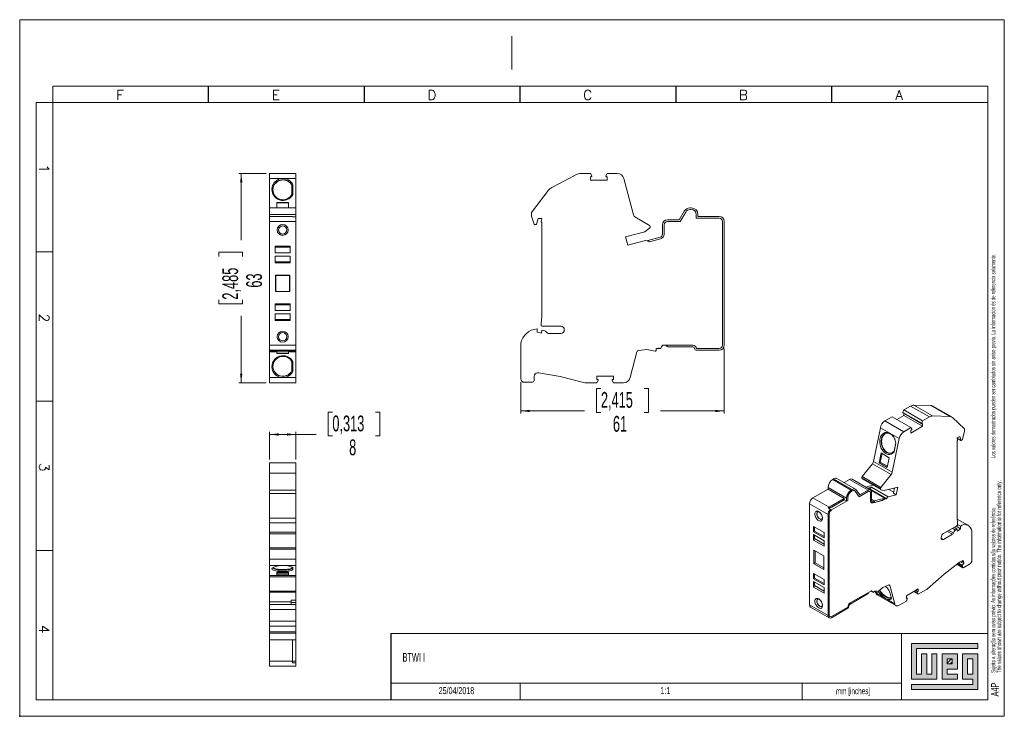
# Model space of a CAD drawing. Header units: millimetres. Extents: x 0 to 297, y 0 to 210.
import ezdxf

# ---------------------------------------------------------------- set-up
doc = ezdxf.new("R2010")
doc.units = ezdxf.units.MM
doc.header["$PDSIZE"] = -1
doc.layers.add('FORMATO', color=7, linetype='Continuous')
doc.layers.add('LEGENDA', color=7, linetype='Continuous')
doc.styles.add('SLDTEXTSTYLE0', font='ROMANS')
doc.styles.add('SLDTEXTSTYLE1', font='TXT', dxfattribs={"width": 0.605})
doc.styles.add('SLDTEXTSTYLE2', font='TXT', dxfattribs={"width": 0.574617})
doc.dimstyles.new('SLDDIMSTYLE0', dxfattribs={"dimtxt": 4.622974, "dimasz": 2.7, "dimexe": 0, "dimexo": 0.0625, "dimgap": 1.155743, "dimtad": 0, "dimdec": 0, "dimrnd": 1e-09, "dimzin": 12, "dimdsep": 46, "dimtxsty": 'SLDTEXTSTYLE1', "dimsah": 1, "dimcen": 0.09, "dimadec": 0, "dimazin": 3, "dimtfac": 1, "dimtdec": 3, "dimtofl": 0, "dimtmove": 0, "dimatfit": 3, "dimfxl": 0, "dimfrac": 2, "dimtolj": 1, "dimtzin": 12, "dimarcsym": 0})

# ---------------------------------------------------------------- blocks, each defined once
blk = doc.blocks.new('SW_NOTE_0')
at = {"color": 0, "linetype": 'Continuous', "lineweight": 0, "attachment_point": 1, "rotation": 90}
for s, insert, char_height, style in [('Sujeito a alteração sem aviso prévio. As informações contidas são valores de referência.                                          Los valores demostrados pueden ser cambiados sin aviso previo. La información és de referencia solamente.', (-1.71, 0), 1.32292, 'SLDTEXTSTYLE2'), ('The values shown are subject to change without prior notice. The information is for reference only.', (0.06, 0), 1.3229, 'SLDTEXTSTYLE1')]:
    blk.add_mtext(s, dxfattribs=dict(at, insert=insert, char_height=char_height, style=style))
blk = doc.blocks.new('_D')
at = {"color": 7, "linetype": 'Continuous', "lineweight": 0}
for p, q in [((74.32, 163.66), (66.07, 163.66)), ((66.82, 163.66), (66.82, 143.54)), ((60.05, 138.62), (60.05, 139.92)), ((60.05, 139.92), (67.24, 139.92)), ((67.24, 139.92), (67.24, 138.62)), ((60.05, 125.6), (60.05, 124.3)), ((67.24, 124.3), (67.24, 125.6)), ((60.05, 124.3), (67.24, 124.3)), ((66.82, 100.55), (66.82, 120.68)), ((74.32, 100.55), (66.07, 100.55))]:
    blk.add_line(p, q, dxfattribs=at)
for points in [[(66.82, 163.66), (66.47, 160.96), (67.17, 160.96)], [(66.82, 100.55), (67.17, 103.25), (66.47, 103.25)]]:
    blk.add_solid(points, dxfattribs=at)
at = {"color": 7, "linetype": 'Continuous', "lineweight": 0, "char_height": 4.762, "attachment_point": 1, "rotation": 90, "style": 'SLDTEXTSTYLE1'}
for s, insert in [('2,485', (61.11, 125.6)), ('63', (68.32, 129.22))]:
    blk.add_mtext(s, dxfattribs=dict(at, insert=insert))
blk = doc.blocks.new('_D_1')
at = {"color": 7, "linetype": 'Continuous', "lineweight": 0}
for p, q in [((94.31, 91.73), (93.01, 91.73)), ((93.01, 91.73), (93.01, 84.53)), ((107.33, 91.73), (108.63, 91.73)), ((108.63, 91.73), (108.63, 84.53)), ((75.37, 77.44), (75.37, 85.71)), ((75.37, 84.96), (83.32, 84.96)), ((83.32, 77.46), (83.32, 85.71)), ((83.32, 84.96), (89.39, 84.96)), ((93.01, 84.53), (94.31, 84.53)), ((108.63, 84.53), (107.33, 84.53))]:
    blk.add_line(p, q, dxfattribs=at)
for points in [[(75.37, 84.96), (78.07, 84.61), (78.07, 85.31)], [(83.32, 84.96), (80.62, 85.31), (80.62, 84.61)]]:
    blk.add_solid(points, dxfattribs=at)
at = {"color": 7, "linetype": 'Continuous', "lineweight": 0, "attachment_point": 1, "style": 'SLDTEXTSTYLE1'}
for s, insert, char_height in [('0,313', (94.31, 90.67), 4.762), ('8', (99.38, 83.46), 4.76)]:
    blk.add_mtext(s, dxfattribs=dict(at, insert=insert, char_height=char_height))
blk = doc.blocks.new('_D_2')
at = {"color": 7, "linetype": 'Continuous', "lineweight": 0}
for p, q in [((212.49, 110.87), (212.49, 91.3)), ((151.17, 100.7), (151.17, 91.3)), ((175.32, 98.83), (174.02, 98.83)), ((174.02, 98.83), (174.02, 91.63)), ((188.34, 98.83), (189.64, 98.83)), ((189.64, 98.83), (189.64, 91.63)), ((151.17, 92.05), (170.4, 92.05)), ((174.02, 91.63), (175.32, 91.63)), ((189.64, 91.63), (188.34, 91.63)), ((212.49, 92.05), (193.26, 92.05))]:
    blk.add_line(p, q, dxfattribs=at)
for points in [[(151.17, 92.05), (153.87, 91.7), (153.87, 92.4)], [(212.49, 92.05), (209.79, 92.4), (209.79, 91.7)]]:
    blk.add_solid(points, dxfattribs=at)
at = {"color": 7, "linetype": 'Continuous', "lineweight": 0, "char_height": 4.762, "attachment_point": 1, "style": 'SLDTEXTSTYLE1'}
for s, insert in [('2,415', (175.32, 97.77)), ('61', (178.94, 90.55))]:
    blk.add_mtext(s, dxfattribs=dict(at, insert=insert))

msp = doc.modelspace()

# ---------------------------------------------------------------- hatches: boundary and pattern name
at = {"linetype": 'Continuous'}
msp.add_hatch(color=7, dxfattribs=at).paths.add_polyline_path([(268.99, 21.93), (268.99, 11.15), (276.69, 11.15), (276.69, 18.85), (275.15, 18.85), (275.15, 12.69), (273.61, 12.69), (273.61, 18.85), (272.07, 18.85), (272.07, 12.69), (270.53, 12.69), (270.53, 20.39), (289.01, 20.39), (289.01, 21.93)], flags=0)
h = msp.add_hatch(color=7, dxfattribs=at)
h.paths.add_polyline_path([(268.99, 8.07), (289.01, 8.07), (289.01, 18.85), (284.39, 18.85), (284.39, 11.15), (287.47, 11.15), (287.47, 9.61), (268.99, 9.61)], flags=0)
h.paths.add_polyline_path([(285.93, 17.31), (287.47, 17.31), (287.47, 12.69), (285.93, 12.69)], flags=0)
h = msp.add_hatch(color=7, dxfattribs=at)
h.paths.add_polyline_path([(282.85, 12.69), (279.77, 12.69), (279.77, 14.23), (282.85, 14.23), (282.85, 18.85), (278.23, 18.85), (278.23, 11.15), (282.85, 11.15)], flags=0)
h.paths.add_polyline_path([(281.31, 15.77), (279.77, 15.77), (279.77, 17.31), (281.31, 17.31)], flags=0)
h = msp.add_hatch(dxfattribs=at)
h.set_pattern_fill('ANSI31', color=8, scale=0.25, style=0)
h.paths.add_polyline_path([(281.31, 15.77), (279.77, 15.77), (279.77, 17.31), (281.31, 17.31)], flags=0)

# ---------------------------------------------------------------- linework, layer by layer
at = {"color": 7, "linetype": 'Continuous', "lineweight": 0}
for p, q in [((10, 5), (10, 190)), ((5, 185), (5, 5)), ((292, 185), (292, 5)), ((5, 140), (10, 140)), ((5, 95), (10, 95)), ((5, 50), (10, 50)), ((289.01, 21.93), (268.99, 21.93)), ((268.99, 21.93), (268.99, 11.15)), ((289.01, 20.39), (289.01, 21.93)), ((270.53, 20.39), (289.01, 20.39)), ((270.53, 12.69), (270.53, 20.39)), ((273.61, 18.85), (272.07, 18.85)), ((272.07, 18.85), (272.07, 12.69)), ((273.61, 12.69), (273.61, 18.85)), ((276.69, 18.85), (275.15, 18.85)), ((275.15, 18.85), (275.15, 12.69)), ((276.69, 11.15), (276.69, 18.85)), ((282.85, 18.85), (278.23, 18.85)), ((278.23, 18.85), (278.23, 11.15)), ((282.85, 14.23), (282.85, 18.85)), ((289.01, 18.85), (284.39, 18.85)), ((284.39, 18.85), (284.39, 11.15)), ((289.01, 8.07), (289.01, 18.85)), ((279.77, 17.31), (281.31, 17.31)), ((279.77, 15.77), (279.77, 17.31)), ((281.31, 15.77), (279.77, 15.77)), ((281.31, 17.31), (281.31, 15.77)), ((285.93, 12.69), (285.93, 17.31)), ((285.93, 17.31), (287.47, 17.31)), ((287.47, 17.31), (287.47, 12.69)), ((272.07, 12.69), (270.53, 12.69)), ((275.15, 12.69), (273.61, 12.69)), ((279.77, 14.23), (282.85, 14.23)), ((279.77, 12.69), (279.77, 14.23)), ((282.85, 12.69), (279.77, 12.69)), ((282.85, 11.15), (282.85, 12.69)), ((287.47, 12.69), (285.93, 12.69)), ((151, 10), (151, 5)), ((236, 10), (236, 5)), ((268.99, 11.15), (276.69, 11.15)), ((268.99, 9.61), (268.99, 8.07)), ((287.47, 9.61), (268.99, 9.61)), ((278.23, 11.15), (282.85, 11.15)), ((284.39, 11.15), (287.47, 11.15)), ((287.47, 11.15), (287.47, 9.61)), ((268.99, 8.07), (289.01, 8.07)), ((5, 5), (10, 5))]:
    msp.add_line(p, q, dxfattribs=at)
at = {"color": 7, "linetype": 'Continuous', "lineweight": 15}
for p, q in [((83.32, 163.66), (75.32, 163.66)), ((75.32, 163.66), (75.32, 162.1)), ((83.32, 162.1), (83.32, 163.66)), ((169.3, 163.66), (172.17, 163.66)), ((172.57, 162.96), (172.17, 163.66)), ((177.22, 163.66), (176.82, 162.98)), ((177.22, 163.66), (180.26, 163.66)), ((75.32, 162.1), (83.32, 162.1)), ((75.32, 162.1), (75.32, 152.77)), ((83.32, 162.1), (83.32, 152.77)), ((160.48, 159.43), (167.91, 163.32)), ((172.19, 162.67), (172.41, 162.68)), ((172.19, 161.66), (172.19, 162.67)), ((172.19, 161.66), (177.19, 161.66)), ((176.98, 162.68), (177.19, 162.67)), ((177.19, 162.67), (177.19, 161.66)), ((182.21, 162.1), (185.14, 151.14)), ((76.43, 159.34), (76.43, 159.28)), ((82.12, 160.08), (82.12, 157.34)), ((82.42, 157.35), (82.42, 160.22)), ((154.37, 151.85), (159.49, 158.59)), ((77.57, 154.89), (77.57, 153.27)), ((81.07, 154.89), (77.57, 154.89)), ((81.07, 154.76), (77.57, 154.76)), ((81.07, 153.27), (81.07, 154.89)), ((75.37, 152.77), (75.32, 152.77)), ((75.32, 152.77), (75.32, 151.27)), ((83.27, 153.27), (75.37, 153.27)), ((75.37, 151.27), (75.37, 153.27)), ((83.27, 151.27), (83.27, 153.27)), ((83.32, 152.77), (83.27, 152.77)), ((83.32, 152.77), (83.32, 151.27)), ((154.37, 151.85), (154.37, 150.91)), ((200.47, 152.27), (198.96, 149.67)), ((199.25, 149.17), (200.9, 152.02)), ((202.2, 153.27), (202.59, 153.27)), ((202.2, 152.77), (202.59, 152.77)), ((75.37, 151.27), (75.32, 151.27)), ((75.32, 151.27), (75.32, 150.17)), ((75.37, 150.17), (75.32, 150.17)), ((75.32, 150.17), (75.32, 149.17)), ((75.37, 149.17), (75.32, 149.17)), ((75.32, 149.17), (75.32, 111.87)), ((75.37, 151.27), (83.27, 151.27)), ((75.37, 150.67), (75.37, 151.27)), ((82.32, 150.67), (75.37, 150.67)), ((75.37, 149.17), (75.37, 150.67)), ((75.37, 111.87), (75.37, 149.17)), ((75.37, 149.17), (83.27, 149.17)), ((82.32, 150.58), (82.32, 150.67)), ((83.27, 150.58), (82.32, 150.58)), ((83.27, 151.27), (83.27, 150.58)), ((83.32, 151.27), (83.27, 151.27)), ((83.27, 150.58), (83.27, 149.17)), ((83.32, 150.17), (83.27, 150.17)), ((83.27, 149.17), (83.27, 111.87)), ((83.32, 149.17), (83.27, 149.17)), ((83.32, 151.27), (83.32, 150.17)), ((83.32, 150.17), (83.32, 149.17)), ((83.32, 149.17), (83.32, 111.87)), ((155.14, 148.36), (154.38, 150.82)), ((155.92, 148.37), (156.37, 150.02)), ((156.37, 150.02), (157.47, 150.02)), ((157.47, 149.92), (157.26, 149.17)), ((157.47, 150.02), (157.47, 149.92)), ((157.47, 120.66), (157.47, 148.92)), ((185.6, 150.54), (189.94, 147.96)), ((198.96, 149.67), (195.39, 149.67)), ((195.39, 149.17), (199.25, 149.17)), ((204.09, 151.27), (204.09, 150.17)), ((204.09, 150.17), (210.99, 150.17)), ((204.59, 150.67), (204.59, 151.27)), ((210.99, 150.67), (204.59, 150.67)), ((211.99, 149.17), (211.99, 111.87)), ((212.49, 111.87), (212.49, 149.17)), ((155.33, 148.22), (155.73, 148.22)), ((188.53, 146.05), (182.73, 144.5)), ((189.98, 147.14), (188.53, 146.05)), ((193.89, 148.17), (193.89, 145.37)), ((194.39, 145.37), (194.39, 148.17)), ((182.73, 144.5), (183.4, 141.99)), ((183.4, 141.99), (188.38, 143.32)), ((189.46, 143.41), (189.26, 143.36)), ((193.15, 144.4), (189.46, 143.41)), ((190.02, 143.04), (193.28, 143.92)), ((77.07, 139.69), (77.07, 141.72)), ((77.07, 141.72), (81.57, 141.72)), ((81.57, 141.43), (77.07, 141.43)), ((81.57, 139.69), (77.07, 139.69)), ((81.57, 141.72), (81.57, 139.69)), ((77.07, 138.69), (81.57, 138.69)), ((77.07, 136.67), (77.07, 138.69)), ((77.07, 136.96), (81.57, 136.96)), ((81.57, 136.67), (77.07, 136.67)), ((81.57, 138.69), (81.57, 136.67)), ((77.21, 128.02), (77.21, 133.02)), ((77.21, 133.02), (81.46, 133.02)), ((77.29, 132.93), (77.21, 133.02)), ((77.29, 132.93), (77.29, 128.1)), ((81.37, 132.93), (77.29, 132.93)), ((81.37, 132.93), (81.46, 133.02)), ((81.37, 128.1), (81.37, 132.93)), ((81.46, 133.02), (81.46, 128.02)), ((77.29, 128.1), (77.21, 128.02)), ((81.46, 128.02), (77.21, 128.02)), ((77.29, 128.1), (81.37, 128.1)), ((81.46, 128.02), (81.37, 128.1)), ((77.07, 124.37), (81.57, 124.37)), ((77.07, 122.34), (77.07, 124.37)), ((81.57, 124.08), (77.07, 124.08)), ((81.57, 122.34), (77.07, 122.34)), ((81.57, 124.37), (81.57, 122.34)), ((77.07, 121.34), (81.57, 121.34)), ((77.07, 119.32), (77.07, 121.34)), ((77.07, 119.61), (81.57, 119.61)), ((81.57, 119.32), (77.07, 119.32)), ((81.57, 121.34), (81.57, 119.32)), ((157.26, 118.29), (157.47, 120.66)), ((156.07, 115.76), (156.07, 116.76)), ((157.26, 117.89), (157.26, 118.29)), ((157.36, 115.53), (157.51, 116.42)), ((158.1, 116.32), (157.51, 116.42)), ((163.27, 117.59), (157.56, 117.59)), ((164.27, 116.59), (164.27, 116.42)), ((157.36, 115.53), (156.07, 115.76)), ((159.46, 115.42), (163.27, 115.42)), ((75.37, 111.87), (75.32, 111.87)), ((75.32, 111.87), (75.32, 110.87)), ((75.37, 110.87), (75.32, 110.87)), ((75.32, 110.87), (75.32, 110.84)), ((75.32, 110.84), (75.37, 110.84)), ((75.37, 110.84), (75.32, 110.84)), ((75.32, 110.84), (75.32, 110.84)), ((75.32, 110.84), (75.32, 110.34)), ((76.72, 110.34), (75.32, 110.34)), ((75.32, 110.34), (75.32, 110.09)), ((75.32, 110.09), (76.72, 110.09)), ((75.32, 109.92), (75.32, 110.09)), ((77.22, 109.92), (75.32, 109.92)), ((75.32, 109.92), (75.32, 102.11)), ((75.37, 111.87), (83.27, 111.87)), ((75.37, 110.37), (75.37, 111.87)), ((75.37, 110.37), (83.27, 110.37)), ((76.72, 110.34), (76.72, 110.37)), ((76.72, 110.34), (76.72, 110.09)), ((77.57, 109.33), (77.57, 110.37)), ((81.07, 110.05), (77.57, 110.05)), ((81.07, 110.37), (81.07, 109.33)), ((83.32, 109.92), (81.42, 109.92)), ((81.92, 110.37), (81.92, 110.34)), ((83.32, 110.34), (81.92, 110.34)), ((81.92, 110.34), (81.92, 110.09)), ((81.92, 110.09), (83.32, 110.09)), ((83.27, 111.87), (83.27, 110.37)), ((83.32, 111.87), (83.27, 111.87)), ((83.32, 110.87), (83.27, 110.87)), ((83.27, 110.84), (83.32, 110.84)), ((83.32, 110.84), (83.27, 110.84)), ((83.32, 111.87), (83.32, 110.87)), ((83.32, 110.84), (83.32, 110.87)), ((83.32, 110.84), (83.32, 110.84)), ((83.32, 110.34), (83.32, 110.84)), ((83.32, 110.09), (83.32, 110.34)), ((83.32, 110.09), (83.32, 109.92)), ((83.32, 102.11), (83.32, 109.92)), ((151.17, 101.7), (151.17, 112.36)), ((186.2, 109.92), (184.11, 102.11)), ((189.15, 110.55), (186.63, 110.29)), ((191.72, 110.09), (189.15, 110.55)), ((192.37, 110.88), (192.02, 110.84)), ((192.02, 110.84), (192.02, 110.34)), ((193.63, 111.42), (193.38, 110.99)), ((203.09, 111.87), (194.02, 111.87)), ((195.73, 111.37), (203.09, 111.37)), ((210.99, 110.87), (204.09, 110.87)), ((204.09, 110.37), (210.99, 110.37)), ((77.57, 109.46), (81.07, 109.46)), ((81.07, 109.33), (77.57, 109.33)), ((76.43, 104.93), (76.43, 104.88)), ((82.12, 104.14), (82.12, 106.87)), ((82.42, 106.86), (82.42, 104)), ((83.32, 102.11), (75.32, 102.11)), ((75.32, 102.11), (75.32, 100.55)), ((83.32, 100.55), (83.32, 102.11)), ((155.17, 102.54), (155.17, 101.2)), ((156.57, 103.54), (156.17, 103.54)), ((163, 102.41), (156.57, 103.54)), ((170.11, 100.64), (163, 102.41)), ((174.48, 101.26), (174.07, 100.55)), ((179.09, 102.55), (174.09, 102.55)), ((174.09, 102.55), (174.09, 101.55)), ((174.09, 101.55), (174.31, 101.54)), ((179.12, 100.55), (178.72, 101.24)), ((178.88, 101.54), (179.09, 101.55)), ((179.09, 101.55), (179.09, 102.55)), ((75.32, 100.55), (83.32, 100.55)), ((75.32, 100.55), (83.32, 100.55)), ((83.32, 100.55), (75.32, 100.55)), ((83.32, 100.55), (83.32, 100.55)), ((154.67, 100.7), (152.17, 100.7)), ((174.07, 100.55), (170.83, 100.55)), ((182.16, 100.55), (179.12, 100.55)), ((266.43, 91.6), (266.72, 92.35)), ((268.74, 93.52), (266.72, 92.35)), ((266.72, 92.35), (272.37, 89.08)), ((274.4, 90.25), (268.74, 93.52)), ((269.72, 93.8), (275.38, 90.54)), ((274.97, 93.66), (269.72, 93.8)), ((280.63, 90.39), (274.97, 93.66)), ((281.15, 90.25), (275.49, 93.52)), ((263.14, 90.29), (260.99, 89.04)), ((268.8, 87.02), (263.14, 90.29)), ((266.7, 90.7), (264.56, 89.47)), ((272.08, 88.34), (266.43, 91.6)), ((266.46, 91.44), (272.11, 88.18)), ((266.7, 90.7), (266.7, 91.3)), ((266.7, 90.7), (272.35, 87.44)), ((272.37, 89.08), (274.4, 90.25)), ((275.38, 90.54), (280.63, 90.39)), ((284.96, 86.7), (281.34, 90.11)), ((259.61, 86.98), (257.54, 76.83)), ((259.61, 86.98), (265.27, 83.71)), ((266.65, 85.78), (260.99, 89.04)), ((266.65, 85.78), (268.8, 87.02)), ((269.08, 86.62), (268.8, 87.02)), ((272.35, 87.44), (268.82, 85.4)), ((268.82, 86.22), (268.97, 86.31)), ((268.82, 85.4), (268.82, 86.22)), ((272.37, 89.08), (272.08, 88.34)), ((272.2, 88.18), (272.35, 88.26)), ((272.35, 88.26), (272.35, 87.44)), ((284.96, 85.94), (284.96, 86.7)), ((260.1, 84.09), (260.23, 84.12)), ((265.27, 83.71), (263.19, 73.56)), ((282.77, 83.94), (283.54, 84.39)), ((282.77, 83.86), (282.77, 83.94)), ((282.91, 83.33), (282.77, 83.86)), ((282.78, 83.82), (283.89, 83.17)), ((283.54, 84.39), (283.86, 83.22)), ((283.99, 83.18), (284.27, 83.35)), ((284.41, 83.54), (284.95, 85.86)), ((263.73, 79.68), (264.28, 82.33)), ((264.26, 82.45), (263.74, 79.92)), ((282.77, 59.97), (282.77, 83.04)), ((259.84, 79.38), (259.24, 76.44)), ((259.6, 76.62), (260.13, 79.21)), ((262.31, 77.95), (259.84, 79.38)), ((261.71, 75.01), (262.31, 77.95)), ((83.32, 76.46), (75.32, 76.46)), ((75.32, 76.46), (75.32, 73.26)), ((83.32, 73.26), (83.32, 76.46)), ((257.22, 76.15), (254.15, 72.27)), ((262.87, 72.89), (257.22, 76.15)), ((263.19, 73.56), (257.54, 76.83)), ((259.24, 76.44), (259.6, 76.62)), ((259.24, 76.44), (261.71, 75.01)), ((259.6, 76.62), (261.78, 75.36)), ((75.32, 73.26), (83.32, 73.26)), ((75.32, 73.26), (75.32, 68.13)), ((83.32, 73.26), (83.32, 68.13)), ((245.51, 71.58), (245.24, 71.42)), ((250.82, 68.19), (245.24, 71.42)), ((245.51, 71.58), (251.1, 68.35)), ((252.1, 68.45), (246.51, 71.68)), ((248.65, 70.45), (250.33, 71.42)), ((250.33, 71.42), (255.91, 68.19)), ((256.66, 68.27), (251.08, 71.49)), ((259.64, 68.66), (253.99, 71.93)), ((254.08, 71.6), (259.74, 68.33)), ((254.15, 72.27), (259.8, 69)), ((259.8, 69), (262.87, 72.89)), ((239.29, 65.87), (243.82, 68.48)), ((243.82, 68.97), (249.41, 65.74)), ((243.82, 68.48), (243.82, 68.97)), ((243.82, 68.48), (248.74, 65.64)), ((251.1, 68.35), (250.82, 68.19)), ((255.25, 69.12), (255.21, 69.11)), ((257.39, 69.69), (255.25, 69.12)), ((255.89, 68.75), (255.25, 69.12)), ((255.84, 68.74), (255.89, 68.75)), ((255.89, 68.75), (256.96, 69.04)), ((261.22, 65.69), (256.31, 68.53)), ((256.52, 68.5), (256.41, 68.47)), ((256.52, 68.5), (261.54, 65.6)), ((256.96, 69.04), (261.98, 66.14)), ((259.77, 68.32), (260.8, 68.02)), ((260.8, 68.02), (264.9, 69.12)), ((263.63, 67.54), (262.17, 68.39)), ((263.9, 68.85), (263.58, 67.29)), ((264.9, 69.12), (264.42, 66.8)), ((83.32, 68.13), (75.32, 68.13)), ((75.32, 68.13), (75.32, 67.14)), ((83.32, 67.14), (75.32, 67.14)), ((75.32, 67.14), (75.32, 59.71)), ((83.32, 68.13), (83.32, 67.14)), ((83.32, 59.71), (83.32, 67.14)), ((244.21, 63.03), (239.29, 65.87)), ((248.74, 65.64), (244.21, 63.03)), ((248.74, 65.23), (248.74, 65.64)), ((249.41, 65.74), (249.41, 64.85)), ((249.76, 65.05), (249.76, 65.95)), ((249.8, 65.93), (249.76, 65.95)), ((249.8, 65.93), (249.8, 65.03)), ((251.1, 67.95), (250.82, 67.78)), ((250.86, 67.76), (250.82, 67.78)), ((251.14, 67.93), (250.86, 67.76)), ((251.14, 67.93), (251.1, 67.95)), ((251.89, 68), (251.85, 68.02)), ((253.22, 66.19), (252.05, 67.84)), ((252.33, 68.24), (253.39, 66.73)), ((255.91, 67.78), (253.2, 66.22)), ((255.95, 67.76), (253.22, 66.19)), ((255.91, 68.19), (253.39, 66.73)), ((255.95, 67.76), (255.91, 67.78)), ((256.45, 67.81), (256.41, 67.83)), ((256.66, 65.07), (256.66, 67.36)), ((256.66, 65.42), (256.97, 65.6)), ((256.94, 65.46), (256.66, 65.39)), ((256.94, 65.46), (256.94, 65.04)), ((257.89, 64.91), (256.94, 65.46)), ((256.97, 65.6), (256.97, 67.58)), ((260.9, 65.72), (257.89, 64.91)), ((260.78, 65.43), (261.34, 65.58)), ((260.78, 65.43), (260.82, 65.41)), ((260.82, 65.41), (261.54, 65.6)), ((261.98, 66.14), (264.42, 66.8)), ((263.58, 67.29), (264.42, 66.8)), ((238.23, 64.03), (243.82, 60.8)), ((238.23, 33.57), (238.23, 64.03)), ((244.53, 62.37), (243.86, 62.75)), ((244.52, 62.8), (244.21, 62.62)), ((244.92, 62.21), (244.21, 62.62)), ((249.8, 65.03), (244.92, 62.21)), ((248.74, 65.23), (244.95, 63.05)), ((249.41, 64.85), (248.74, 65.23)), ((249.41, 64.85), (249.76, 65.05)), ((249.8, 65.03), (249.76, 65.05)), ((256.94, 65.04), (256.66, 64.97)), ((257.89, 64.49), (256.94, 65.04)), ((260.28, 65.1), (257.44, 64.34)), ((260.24, 65.12), (257.89, 64.49)), ((257.89, 64.91), (257.89, 64.49)), ((260.28, 65.1), (260.24, 65.12)), ((75.32, 59.71), (83.32, 59.71)), ((75.32, 59.71), (75.32, 58.32)), ((83.32, 59.71), (83.32, 58.32)), ((243.82, 60.8), (243.82, 30.35)), ((244.17, 30.55), (244.17, 61.01)), ((244.21, 60.99), (244.17, 61.01)), ((244.21, 60.99), (244.21, 30.53)), ((244.53, 61.92), (244.53, 62.37)), ((282.77, 59.97), (282.91, 58.12)), ((286.19, 57.52), (282.81, 59.47)), ((83.32, 58.32), (75.32, 58.32)), ((75.32, 58.32), (75.32, 55.46)), ((83.32, 55.46), (83.32, 58.32)), ((239.44, 55.6), (239.44, 57.25)), ((239.44, 57.25), (242.62, 55.41)), ((239.79, 55.8), (239.79, 57.05)), ((278.67, 55.1), (282.7, 57.43)), ((281.91, 56.97), (282.73, 56.49)), ((282.73, 56.49), (282.32, 56.16)), ((283.76, 56.54), (282.46, 57.29)), ((282.73, 56.49), (282.84, 55.83)), ((283.76, 56.54), (282.84, 55.83)), ((282.91, 57.79), (282.91, 58.12)), ((282.91, 57.85), (283.76, 57.36)), ((283.76, 57.36), (283.76, 56.54)), ((75.32, 55.46), (83.32, 55.46)), ((75.32, 55.05), (75.32, 55.46)), ((83.32, 55.05), (75.32, 55.05)), ((75.32, 55.05), (75.32, 55.03)), ((75.32, 55.03), (83.32, 55.03)), ((75.32, 55.03), (75.32, 50.83)), ((83.32, 55.46), (83.32, 55.05)), ((83.32, 55.03), (83.32, 55.05)), ((83.32, 55.03), (83.32, 50.83)), ((239.44, 55.6), (239.79, 55.8)), ((242.62, 53.76), (239.44, 55.6)), ((239.44, 54.78), (242.62, 52.94)), ((239.44, 53.13), (239.44, 54.78)), ((239.44, 53.13), (239.79, 53.57)), ((239.79, 55.8), (242.62, 54.17)), ((239.79, 53.57), (239.79, 54.58)), ((239.79, 53.57), (242.62, 51.94)), ((242.62, 55.41), (242.62, 53.76)), ((277.96, 53.73), (277.96, 53.87)), ((281.36, 54.87), (278.67, 53.32)), ((287.22, 47.06), (287.22, 55.77)), ((83.32, 50.83), (75.32, 50.83)), ((75.32, 50.83), (75.32, 50.8)), ((75.32, 50.8), (83.32, 50.8)), ((75.32, 50.41), (75.32, 50.8)), ((83.32, 50.8), (83.32, 50.83)), ((83.32, 50.8), (83.32, 50.41)), ((242.62, 51.29), (239.44, 53.13)), ((242.62, 52.94), (242.62, 51.29)), ((83.32, 50.41), (75.32, 50.41)), ((75.32, 50.41), (75.32, 47.37)), ((83.32, 47.37), (83.32, 50.41)), ((239.53, 46.01), (239.53, 50.09)), ((239.53, 50.09), (242.54, 48.36)), ((239.95, 49.85), (239.95, 46.25)), ((242.54, 48.36), (242.54, 44.27)), ((83.32, 47.37), (75.32, 47.37)), ((75.32, 47.37), (75.32, 45.42)), ((75.32, 45.42), (83.32, 45.42)), ((75.32, 45.42), (75.32, 42.48)), ((82.12, 45.04), (82.12, 44.45)), ((82.42, 44.14), (82.42, 44.91)), ((83.32, 45.42), (83.32, 47.37)), ((83.32, 45.42), (83.32, 42.48)), ((239.95, 46.25), (239.53, 46.01)), ((242.54, 44.27), (239.53, 46.01)), ((239.95, 46.25), (242.54, 44.75)), ((278.85, 42.8), (283.4, 46.35)), ((282.71, 45.82), (284.5, 44.79)), ((283.4, 46.35), (283.69, 46.52)), ((283.69, 46.52), (284.48, 46.98)), ((284.75, 46.04), (283.8, 46.59)), ((284.39, 45.02), (284.39, 45.43)), ((284.75, 46.04), (284.75, 46.32)), ((284.75, 44.81), (286.51, 45.84)), ((83.32, 42.48), (75.32, 42.48)), ((75.32, 42.02), (75.32, 42.48)), ((83.32, 42.02), (75.32, 42.02)), ((75.32, 42.02), (75.32, 37.68)), ((77.57, 43.48), (77.57, 42.63)), ((81.07, 43.48), (77.57, 43.48)), ((77.57, 43.14), (81.07, 43.14)), ((77.57, 42.63), (81.07, 42.63)), ((81.07, 42.63), (81.07, 43.48)), ((83.32, 42.48), (83.32, 42.02)), ((83.32, 37.68), (83.32, 42.02)), ((239.44, 43.08), (242.62, 41.25)), ((239.44, 41.43), (239.44, 43.08)), ((239.44, 41.43), (239.79, 41.63)), ((239.79, 42.88), (239.79, 41.63)), ((239.79, 41.63), (242.62, 40)), ((273.83, 38.46), (278.85, 42.8)), ((242.62, 39.59), (239.44, 41.43)), ((239.44, 40.61), (242.62, 38.78)), ((239.44, 38.96), (239.44, 40.61)), ((239.44, 38.96), (239.79, 39.4)), ((242.62, 37.12), (239.44, 38.96)), ((239.79, 40.41), (239.79, 39.4)), ((239.79, 39.4), (242.62, 37.77)), ((242.62, 41.25), (242.62, 39.59)), ((242.62, 38.78), (242.62, 37.12)), ((258.54, 37.36), (260.36, 38.78)), ((260.36, 38.78), (262.14, 39.59)), ((263.93, 33.95), (262.45, 39.47)), ((75.32, 37.68), (83.32, 37.68)), ((75.32, 37.68), (75.32, 37.45)), ((83.32, 37.45), (75.32, 37.45)), ((75.32, 37.45), (75.32, 37.44)), ((75.32, 37.44), (83.32, 37.44)), ((75.32, 37.44), (75.32, 34.34)), ((75.37, 34.47), (75.37, 37.44)), ((83.27, 37.44), (83.27, 35.03)), ((83.32, 37.68), (83.32, 37.45)), ((83.32, 37.45), (83.32, 37.44)), ((83.32, 37.44), (83.32, 34.34)), ((250.47, 33.78), (255.67, 36.78)), ((256.92, 37.87), (250.5, 34.16)), ((256.75, 37.77), (257.41, 37.39)), ((256.88, 37.84), (257.12, 37.7)), ((257.37, 37.42), (257.2, 37.67)), ((257.84, 37.64), (258.39, 37.33)), ((258.34, 37.85), (258.08, 37.73)), ((258.21, 37.43), (258.27, 37.21)), ((263.93, 33.95), (258.27, 37.21)), ((258.34, 37.44), (258.34, 37.85)), ((258.65, 36.64), (264.3, 33.37)), ((262.39, 37.67), (262.93, 35.65)), ((271.01, 38.4), (267.47, 36.36)), ((267.47, 35.54), (267.47, 36.36)), ((267.71, 35.62), (267.47, 35.76)), ((269.61, 37.59), (271.03, 36.78)), ((270.74, 37.18), (269.82, 37.71)), ((270.85, 37.48), (270.14, 37.89)), ((270.3, 37.99), (271.01, 37.58)), ((270.74, 37.18), (271.03, 36.78)), ((270.85, 37.48), (271.01, 37.58)), ((271.01, 38.4), (271.01, 37.58)), ((271.03, 36.78), (273.32, 38.1)), ((75.32, 34.34), (75.37, 34.34)), ((75.32, 34.34), (75.32, 33.23)), ((75.37, 33.23), (75.32, 33.23)), ((75.32, 33.23), (75.32, 32.23)), ((81.92, 34.47), (75.37, 34.47)), ((75.37, 33.73), (75.37, 34.47)), ((83.27, 33.73), (75.37, 33.73)), ((75.37, 32.23), (75.37, 33.73)), ((83.27, 35.03), (81.92, 35.03)), ((81.92, 35.03), (81.92, 34.47)), ((81.92, 33.73), (81.92, 34.47)), ((81.92, 34.34), (83.32, 34.34)), ((83.27, 32.23), (83.27, 33.73)), ((83.32, 33.23), (83.27, 33.23)), ((83.32, 34.34), (83.32, 33.23)), ((83.32, 33.23), (83.32, 32.23)), ((238.23, 33.57), (243.82, 30.35)), ((238.54, 32.88), (244.13, 29.66)), ((244.92, 30.12), (249.8, 32.94)), ((265.3, 33.47), (267.46, 34.71)), ((267.46, 34.71), (267.74, 35.43)), ((267.47, 35.54), (267.62, 35.61)), ((75.37, 32.23), (75.32, 32.23)), ((75.32, 32.23), (75.32, 28.37)), ((75.37, 32.23), (83.27, 32.23)), ((75.37, 28.66), (75.37, 32.23)), ((83.27, 32.23), (83.27, 28.66)), ((83.32, 32.23), (83.27, 32.23)), ((83.32, 32.23), (83.32, 28.37)), ((244.21, 30.53), (244.17, 30.55)), ((244.38, 30.09), (244.42, 30.07)), ((244.88, 29.73), (249.76, 32.55)), ((75.37, 28.37), (75.32, 28.37)), ((75.32, 28.37), (75.32, 26.72)), ((83.27, 28.66), (75.37, 28.66)), ((75.37, 27.16), (75.37, 28.66)), ((75.37, 27.16), (83.27, 27.16)), ((75.37, 25.43), (75.37, 27.16)), ((83.27, 27.16), (83.27, 28.66)), ((83.32, 28.37), (83.27, 28.37)), ((83.27, 25.43), (83.27, 27.16)), ((83.32, 28.37), (83.32, 26.72)), ((75.37, 26.72), (75.32, 26.72)), ((75.32, 26.72), (75.32, 25.43)), ((75.37, 25.43), (75.32, 25.43)), ((75.32, 25.43), (75.32, 25.03)), ((75.37, 25.03), (75.32, 25.03)), ((75.32, 25.03), (75.32, 23.53)), ((75.37, 25.43), (83.27, 25.43)), ((75.37, 25.43), (75.37, 25.03)), ((83.27, 25.03), (75.37, 25.03)), ((75.37, 23.03), (75.37, 25.03)), ((83.32, 26.72), (83.27, 26.72)), ((83.27, 25.43), (83.27, 25.03)), ((83.32, 25.43), (83.27, 25.43)), ((83.27, 23.03), (83.27, 25.03)), ((83.32, 25.03), (83.27, 25.03)), ((83.32, 26.72), (83.32, 25.43)), ((83.32, 25.43), (83.32, 25.03)), ((83.32, 25.03), (83.32, 23.53)), ((75.37, 23.53), (75.32, 23.53)), ((75.32, 23.53), (75.32, 16.63)), ((75.37, 23.03), (83.27, 23.03)), ((75.37, 16.63), (75.37, 23.03)), ((82.32, 23.03), (82.32, 16.63)), ((83.32, 23.53), (83.27, 23.53)), ((83.32, 23.53), (83.32, 16.63)), ((75.37, 16.63), (75.32, 16.63)), ((75.32, 16.63), (75.32, 15.63)), ((75.37, 15.63), (75.32, 15.63)), ((82.32, 16.63), (75.37, 16.63)), ((75.37, 15.13), (75.37, 16.63)), ((75.37, 15.13), (83.27, 15.13)), ((82.32, 16.13), (82.32, 16.63)), ((83.32, 16.63), (82.32, 16.63)), ((83.27, 16.13), (82.32, 16.13)), ((83.27, 16.13), (83.27, 15.13)), ((83.32, 15.63), (83.27, 15.63)), ((83.32, 16.63), (83.32, 15.63))]:
    msp.add_line(p, q, dxfattribs=at)
at = {"color": 1, "linetype": 'Continuous', "lineweight": 15}
for p, q in [((76.72, 110.29), (76.75, 110.29)), ((77.22, 110.37), (77.22, 109.92)), ((81.42, 109.92), (81.42, 110.37)), ((81.89, 110.29), (81.92, 110.29)), ((283.86, 83.22), (282.77, 83.85)), ((256.87, 68.05), (260.9, 65.72)), ((256.69, 64.77), (257.44, 64.34)), ((282.32, 56.16), (281.41, 56.68)), ((278.67, 53.32), (277.96, 53.73)), ((279.82, 55.76), (281.36, 54.87)), ((280.3, 56.04), (281.66, 55.26)), ((284.39, 45.02), (282.84, 45.92)), ((284.39, 45.43), (283.14, 46.15)), ((284.75, 46.32), (284.04, 46.72)), ((262.45, 39.47), (262.2, 39.61)), ((256.76, 37.77), (257.37, 37.42)), ((258.34, 37.44), (257.93, 37.67)), ((267.62, 35.61), (267.47, 35.7))]:
    msp.add_line(p, q, dxfattribs=at)
at = {"color": 7, "linetype": 'Continuous', "lineweight": 15, "flags": 128}
for points in [[(76.43, 159.34), (76.29, 159.4), (76.14, 159.47)], [(82.42, 157.35), (82.27, 157.35), (82.12, 157.34)], [(76.14, 104.75), (76.29, 104.81), (76.43, 104.88)], [(266.43, 91.6), (266.42, 91.56), (266.42, 91.52), (266.42, 91.49), (266.44, 91.46), (266.46, 91.44), (266.46, 91.44)], [(272.2, 88.18), (272.17, 88.17), (272.14, 88.17), (272.11, 88.18), (272.09, 88.2), (272.08, 88.22), (272.07, 88.26), (272.07, 88.3), (272.08, 88.34)], [(259.69, 84.2), (259.48, 83.47), (259.43, 82.94), (259.45, 82.39), (259.53, 81.84), (259.68, 81.3), (259.9, 80.78), (260.16, 80.3), (260.48, 79.88), (260.84, 79.52), (261.23, 79.25), (261.63, 79.05), (262.04, 78.95), (262.45, 78.93), (262.84, 79.02), (263.21, 79.19), (263.49, 79.4), (263.73, 79.68)], [(264.28, 82.33), (264.09, 83.17), (263.89, 83.68), (263.64, 84.16), (263.33, 84.59), (262.98, 84.96), (262.6, 85.25), (262.2, 85.46), (261.8, 85.57), (261.39, 85.6), (261, 85.54), (260.64, 85.38), (260.31, 85.14), (260.02, 84.82), (259.69, 84.2)], [(260.1, 84.09), (259.9, 84.15), (259.69, 84.2)], [(263.74, 79.92), (263.51, 79.68), (263.26, 79.49), (262.98, 79.36), (262.68, 79.29), (262.31, 79.29), (261.93, 79.36), (261.52, 79.55), (261.22, 79.75), (260.94, 80), (260.68, 80.3), (260.45, 80.64), (260.22, 81.08), (260.04, 81.56), (259.92, 82.06), (259.86, 82.57), (259.86, 83.06), (259.93, 83.54), (260.1, 84.09)], [(260.1, 84.09), (260.25, 84.42), (260.44, 84.7), (260.66, 84.95), (260.91, 85.14), (261.24, 85.29), (261.59, 85.36), (261.96, 85.35), (262.33, 85.25), (262.69, 85.07), (263.04, 84.82), (263.36, 84.5), (263.64, 84.11), (263.89, 83.68), (264.03, 83.33)], [(283.99, 83.18), (283.97, 83.17), (283.95, 83.17), (283.93, 83.16), (283.91, 83.17), (283.89, 83.17), (283.88, 83.19), (283.86, 83.2), (283.86, 83.22)], [(263.73, 79.68), (263.74, 79.8), (263.74, 79.92)], [(259.64, 68.66), (259.63, 68.6), (259.63, 68.54), (259.64, 68.49), (259.65, 68.44), (259.67, 68.39), (259.7, 68.36), (259.74, 68.34), (259.77, 68.32)], [(244.15, 62.58), (244.16, 62.59), (244.21, 62.62)], [(244.95, 63.05), (244.7, 62.95), (244.7, 62.95)], [(257.44, 64.34), (257.28, 64.31), (257.13, 64.32), (256.99, 64.37), (256.87, 64.45), (256.78, 64.56), (256.71, 64.71), (256.67, 64.88), (256.66, 65.07)], [(242.19, 59.66), (242.17, 59.41), (242.1, 59.2), (242, 59.02), (241.85, 58.9), (241.68, 58.84), (241.47, 58.83), (241.25, 58.88), (241.03, 58.99), (240.8, 59.14), (240.58, 59.35), (240.38, 59.59), (240.2, 59.86), (240.06, 60.14), (239.95, 60.44), (239.88, 60.73), (239.86, 61.01), (239.88, 61.26), (239.95, 61.47), (240.06, 61.64), (240.2, 61.76), (240.38, 61.83), (240.58, 61.84), (240.8, 61.79), (241.03, 61.68), (241.25, 61.52), (241.47, 61.32), (241.68, 61.08), (241.85, 60.81), (242, 60.52), (242.1, 60.23), (242.17, 59.94), (242.19, 59.66)], [(241.18, 61.58), (241.11, 61.61), (240.93, 61.64), (240.76, 61.61), (240.62, 61.53), (240.51, 61.4), (240.45, 61.22), (240.43, 61.01), (240.45, 60.77), (240.51, 60.51), (240.62, 60.26), (240.76, 60.02), (240.93, 59.8), (241.11, 59.62), (241.31, 59.48), (241.51, 59.39), (241.69, 59.36), (241.86, 59.38), (242, 59.46), (242.11, 59.59), (242.17, 59.77), (242.18, 59.84)], [(240.72, 61.6), (240.69, 61.57), (240.58, 61.44), (240.52, 61.26), (240.5, 61.05), (240.52, 60.81), (240.58, 60.55), (240.69, 60.3), (240.83, 60.06), (241, 59.84), (241.18, 59.66), (241.38, 59.52), (241.58, 59.43), (241.76, 59.4), (241.93, 59.42), (241.97, 59.44)], [(76.14, 44.71), (76.06, 44.49), (76.13, 44.34), (76.29, 44.2), (76.55, 44.07), (76.88, 43.96), (77.28, 43.85), (77.74, 43.77), (78.26, 43.71), (78.8, 43.67), (79.36, 43.66), (79.93, 43.67), (80.47, 43.7), (80.99, 43.76), (81.46, 43.84), (81.88, 43.94), (82.18, 44.03), (82.42, 44.14)], [(82.12, 44.45), (81.9, 44.35), (81.62, 44.27), (81.3, 44.19), (80.94, 44.13), (80.47, 44.07), (79.98, 44.04), (79.41, 44.02), (78.98, 44.03), (78.56, 44.05), (78.16, 44.09), (77.78, 44.15), (77.37, 44.23), (77.02, 44.32), (76.73, 44.43), (76.53, 44.56), (76.4, 44.68), (76.36, 44.82), (76.38, 44.85)], [(82.42, 44.14), (82.27, 44.3), (82.12, 44.45)], [(257.68, 37.52), (257.64, 37.47), (257.6, 37.43), (257.56, 37.4), (257.51, 37.38), (257.47, 37.37), (257.43, 37.37), (257.4, 37.39), (257.37, 37.42)], [(258.54, 37.36), (258.5, 37.33), (258.47, 37.32), (258.43, 37.31), (258.4, 37.32), (258.37, 37.34), (258.35, 37.36), (258.34, 37.4), (258.34, 37.44)], [(262.93, 35.65), (262.75, 35.33), (262.55, 35.22), (262.29, 35.18), (261.98, 35.21), (261.64, 35.31), (261.26, 35.49), (260.86, 35.73), (260.45, 36.03), (260.05, 36.39), (259.66, 36.78), (259.29, 37.2), (258.96, 37.64), (258.94, 37.67)], [(262.86, 35.9), (262.83, 35.83), (262.7, 35.7), (262.54, 35.62), (262.33, 35.6), (262.05, 35.63), (261.74, 35.72), (261.39, 35.88), (261.03, 36.11), (260.66, 36.38), (260.29, 36.7), (259.94, 37.06), (259.61, 37.44), (259.31, 37.84), (259.26, 37.92)], [(242.19, 33.37), (242.17, 33.12), (242.1, 32.9), (242, 32.73), (241.85, 32.61), (241.68, 32.55), (241.47, 32.54), (241.25, 32.59), (241.03, 32.69), (240.8, 32.85), (240.58, 33.05), (240.38, 33.29), (240.2, 33.56), (240.06, 33.85), (239.95, 34.15), (239.88, 34.44), (239.86, 34.71), (239.88, 34.96), (239.95, 35.18), (240.06, 35.35), (240.2, 35.47), (240.38, 35.54), (240.58, 35.54), (240.8, 35.49), (241.03, 35.39), (241.25, 35.23), (241.47, 35.03), (241.68, 34.79), (241.85, 34.52), (242, 34.23), (242.1, 33.93), (242.17, 33.64), (242.19, 33.37)], [(241.18, 35.29), (241.11, 35.31), (240.93, 35.35), (240.76, 35.32), (240.62, 35.24), (240.51, 35.11), (240.45, 34.93), (240.43, 34.71), (240.45, 34.47), (240.51, 34.22), (240.62, 33.97), (240.76, 33.72), (240.93, 33.51), (241.11, 33.32), (241.31, 33.18), (241.51, 33.1), (241.69, 33.06), (241.86, 33.09), (242, 33.17), (242.11, 33.3), (242.17, 33.48), (242.18, 33.55)], [(240.72, 35.31), (240.69, 35.28), (240.58, 35.15), (240.52, 34.97), (240.5, 34.76), (240.52, 34.52), (240.58, 34.26), (240.69, 34.01), (240.83, 33.76), (241, 33.55), (241.18, 33.36), (241.38, 33.22), (241.58, 33.14), (241.76, 33.1), (241.93, 33.13), (241.97, 33.14)], [(265.3, 33.47), (265.07, 33.36), (264.84, 33.29), (264.62, 33.28), (264.42, 33.32), (264.25, 33.41), (264.11, 33.55), (264, 33.73), (263.93, 33.95)], [(267.62, 35.61), (267.66, 35.63), (267.69, 35.63), (267.72, 35.62), (267.74, 35.59), (267.75, 35.56), (267.75, 35.52), (267.75, 35.48), (267.74, 35.43)]]:
    msp.add_lwpolyline(points, dxfattribs=at)
at = {"color": 7, "linetype": 'Continuous', "lineweight": 15}
for centre, radius in [((79.32, 146.62), 1.65), ((79.32, 146.62), 1.25), ((79.32, 114.42), 1.65), ((79.32, 114.42), 1.25)]:
    msp.add_circle(centre, radius, dxfattribs=at)
for centre, radius, start, end in [((169.3, 160.66), 3, 90, 117.6417), ((180.26, 161.66), 2, 12.7703, 90), ((79.41, 158.78), 3.34, 25.5792, 167.9811), ((79.41, 158.71), 3.04, 26.736, 168.0956), ((172.39, 162.88), 0.2, 275.0003, 23.019), ((176.99, 162.88), 0.2, 149.8987, 266.4851), ((79.43, 158.86), 3.35, 169.4662, 333.2626), ((79.43, 158.77), 3.05, 169.2957, 332.0884), ((98.66, 125.38), 38.44, 114.9946, 115.489), ((161.88, 156.77), 3, 117.6417, 142.7501), ((202.2, 151.27), 2, 90, 150), ((202.2, 151.27), 1.5, 90, 150), ((202.59, 151.27), 2, 0, 90), ((202.59, 151.27), 1.5, 0, 90), ((154.67, 150.91), 0.3, 180.0001, 197.2338), ((157.46, 149.12), 0.2, 164.9996, 272.095), ((186.11, 151.4), 1, 195.0003, 239.2099), ((195.39, 148.17), 1.5, 90, 180), ((195.39, 148.17), 1, 90, 180), ((210.99, 149.17), 1.5, 360, 90), ((210.99, 149.17), 1, 360, 90), ((155.33, 148.42), 0.2, 197.2339, 270), ((155.73, 148.42), 0.2, 270.0001, 344.9998), ((189.69, 147.53), 0.5, 15.0007, 59.2099), ((189.68, 147.54), 0.5, 306.8014, 13.2172), ((188.89, 141.39), 2, 55.7987, 105), ((189.65, 143.45), 0.2, 193.0495, 249.9032), ((192.89, 145.37), 1, 285.0004, 0.0013), ((192.89, 145.37), 1.5, 285.0004, 0.0011), ((156.32, 111.55), 5.22, 92.8177, 171.0158), ((157.56, 117.89), 0.3, 180, 270), ((157.87, 115.01), 1.32, 29.6683, 80), ((163.27, 116.59), 1, 360, 90), ((163.27, 116.42), 1, 270, 360), ((159.46, 115.92), 0.5, 209.6683, 270), ((186.69, 109.79), 0.5, 95.8676, 164.9997), ((191.77, 110.34), 0.25, 260.0178, 0), ((192.14, 113.12), 2.25, 275.8676, 285), ((192.79, 110.7), 0.25, 53.5156, 105), ((193.12, 111.14), 0.3, 233.5156, 330), ((192.14, 113.12), 2.25, 311.1936, 326.251), ((195.73, 112.37), 1, 210, 242.4766), ((193.21, 112.1), 2.16, 343.1721, 353.6678), ((195.73, 112.37), 1, 242.4766, 270), ((203.09, 110.87), 1, 360, 90), ((203.09, 110.87), 0.5, 360, 90), ((204.09, 110.87), 0.5, 180, 270), ((210.99, 111.87), 1, 270, 0), ((210.99, 111.87), 1.5, 270, 0), ((79.43, 105.36), 3.35, 26.7374, 190.5324), ((79.43, 105.45), 3.05, 27.7843, 190.8316), ((79.41, 105.44), 3.34, 192.0175, 334.4208), ((79.41, 105.51), 3.04, 191.9141, 333.2543), ((81.46, 80.14), 26.74, 87.9348, 88.5779), ((98.67, 138.84), 38.44, 244.5097, 245.0041), ((152.17, 101.7), 1, 180, 270), ((154.67, 101.2), 0.5, 270, 360), ((156.17, 102.54), 1, 90, 180), ((174.29, 101.34), 0.2, 336.981, 84.9997), ((178.9, 101.34), 0.2, 93.5149, 210.1013), ((182.16, 102.55), 2, 270, 347.2297), ((170.83, 103.55), 3, 256.0672, 270), ((269.75, 91.9), 1.9, 90.7245, 121.9585), ((274.96, 92.58), 1.08, 60.4768, 89.1392), ((275.4, 88.63), 1.9, 90.7245, 121.9585), ((280.62, 89.35), 1.05, 47.0677, 89.4857), ((262.7, 86.41), 3.13, 122.9309, 169.6753), ((268.83, 86.54), 0.262, 300.7991, 18.9874), ((268.35, 83.15), 3.13, 122.9309, 169.6753), ((282.62, 83.29), 0.289, 300.0907, 7.3817), ((284.1, 83.61), 0.313, 302.9232, 347.076), ((284.61, 85.94), 0.347, 346.5322, 359.5577), ((255.92, 77.18), 1.65, 321.4884, 347.6668), ((246.88, 68.84), 3.06, 122.4763, 177.5237), ((246.1, 70.76), 1.01, 65.8433, 125.4672), ((250.77, 70.8), 0.754, 65.693, 125.6174), ((254.26, 71.83), 0.293, 160.4538, 231.6266), ((254.79, 71.75), 0.826, 141.4883, 167.6666), ((261.58, 73.91), 1.65, 321.4884, 347.6668), ((251.66, 67.67), 0.879, 40.533, 129.248), ((256.33, 67.69), 0.655, 350.7859, 129.2033), ((256.13, 68.22), 0.359, 60.4166, 89.8442), ((257.23, 68.37), 0.719, 112.4951, 169.9158), ((260.45, 68.49), 0.826, 141.4883, 167.6666), ((240.54, 63.92), 2.31, 122.6055, 177.3944), ((252.47, 65.61), 3.06, 122.4763, 177.5237), ((252.06, 65.84), 2.31, 122.6055, 177.3944), ((252.1, 65.82), 2.31, 122.6055, 177.3944), ((251.54, 67.33), 0.758, 65.8428, 125.4677), ((251.55, 67.41), 0.66, 40.5328, 129.2482), ((256.21, 67.38), 0.503, 65.6928, 125.6177), ((256.22, 67.43), 0.437, 350.7858, 129.2033), ((261.19, 64.1), 1.39, 106.8683, 132.6061), ((261.22, 64.08), 1.39, 106.8683, 132.6061), ((261.03, 65.36), 0.376, 34.3518, 109.4526), ((262.25, 65.48), 0.719, 112.4951, 169.9158), ((245.11, 61.5), 1.77, 120.5438, 135.0371), ((245.16, 62.19), 0.884, 103.683, 136.3116), ((246.16, 60.68), 2.35, 134.2153, 177.0994), ((245.71, 60.94), 1.53, 140.228, 177.3606), ((245.74, 60.92), 1.54, 122.6055, 177.3944), ((282.45, 57.81), 0.461, 302.6054, 357.3945), ((285.05, 55.62), 2.17, 3.9484, 126.7006), ((278.39, 53.66), 0.437, 170.7858, 309.2035), ((279.49, 53.8), 1.54, 122.6055, 177.3945), ((280.94, 55.52), 0.768, 302.6496, 339.9617), ((283.67, 54.5), 2.15, 129.2203, 159.3487), ((79.5, 37.89), 7.6, 67.4007, 116.2486), ((285.16, 45.39), 0.768, 122.6056, 177.3945), ((284.61, 44.98), 0.218, 170.786, 309.203), ((283.97, 46.38), 0.784, 355.1647, 49.3092), ((285.69, 47.13), 1.54, 302.6055, 357.3945), ((255.95, 33.79), 7.52, 31.0746, 45.5973), ((262.25, 39.42), 0.201, 12.9209, 122.8198), ((255.02, 37.87), 1.27, 300.9663, 320.4315), ((257.23, 37.44), 1.29, 186.0087, 197.1956), ((257.5, 38.37), 0.767, 220.6892, 246.4421), ((257.93, 37.36), 0.293, 109.3416, 147.723), ((257.42, 39.17), 1.58, 285.2209, 294.8477), ((259.09, 37.34), 0.831, 188.9243, 237.9081), ((271.01, 37.25), 0.276, 123.0954, 193.2994), ((271.63, 40.99), 3.35, 300.3009, 311.0851), ((238.97, 33.49), 0.739, 173.7025, 234.9855), ((249.35, 33.2), 0.768, 302.6053, 357.3945), ((251.33, 32.87), 1.54, 122.6055, 177.3944), ((250.88, 33.13), 0.768, 122.6057, 177.3943), ((244.47, 30.24), 0.655, 170.7862, 309.2033), ((244.66, 30.49), 0.487, 173.3114, 235.3769), ((244.64, 30.46), 0.437, 170.7862, 309.2033)]:
    msp.add_arc(centre, radius, start, end, dxfattribs=at)
for centre, major_axis, ratio, start_param, end_param in [((79.4, 158.77), (3.01, 0), 0.965924, 0.444129, 2.965349), ((79.41, 158.64), (3.05, 0), 0.965924, 2.921452, 3.141593), ((77.22, 110.31), (0.5, 0), 0.109407, 3.141593, 3.505806), ((77.22, 109.79), (0.496, -0.496), 0.131655, 1.701699, 2.908281), ((81.42, 109.79), (0.496, 0.496), 0.131655, 0.233311, 1.439894), ((81.42, 110.31), (0.5, 0), 0.109407, 5.918971, 6.283185), ((79.41, 105.57), (3.05, 0), 0.965924, 3.141593, 3.361733), ((79.4, 105.44), (3.01, 0), 0.965924, 3.317836, 5.839056), ((262.22, 82.31), (-0.79, 2.95), 0.707123, 0.735286, 3.141597), ((262.23, 82.44), (-0.78, 2.91), 0.707123, 0.000005, 0.779182), ((79.41, 45.01), (3.05, 0), 0.258824, 3.294827, 5.80742), ((260.89, 38.11), (-2, 2.25), 0.408291, 1.259608, 3.131091)]:
    msp.add_ellipse(centre, major_axis=major_axis, ratio=ratio, start_param=start_param, end_param=end_param, dxfattribs=at)
at = {"layer": 'FORMATO', "lineweight": 0}
for p, q in [((297, 210), (0, 210)), ((0, 210), (0, 0)), ((297, 0), (297, 210)), ((148.5, 205), (148.5, 195)), ((292, 190), (10, 190)), ((292, 190), (292, 5)), ((292, 185), (5, 185)), ((5, 185), (5, 5)), ((112, 25), (292, 25)), ((266, 25), (266, 5)), ((112, 10), (146, 10)), ((146, 10), (266, 10)), ((5, 5), (292, 5)), ((0, 0), (297, 0))]:
    msp.add_line(p, q, dxfattribs=at)
at = {"layer": 'FORMATO'}
for p, q in [((57, 185), (57, 190)), ((104, 185), (104, 190)), ((151, 185), (151, 190)), ((198, 185), (198, 190)), ((245, 185), (245, 190)), ((112, 25), (112, 5))]:
    msp.add_line(p, q, dxfattribs=at)
at = {"layer": 'FORMATO', "color": 7}
msp.add_point((0, 0), dxfattribs=at)

# ---------------------------------------------------------------- block references
at = {"color": 7, "linetype": 'Continuous', "lineweight": 0}
msp.add_blockref('SW_NOTE_0', (294.67, 13.08), dxfattribs=at)

# ---------------------------------------------------------------- texts
at = {"layer": 'FORMATO'}
for s, insert, char_height, attachment_point, style in [('F', (30.29, 188.8), 3, 2, 'SLDTEXTSTYLE0'), ('E', (77.31, 188.8), 3, 2, 'SLDTEXTSTYLE0'), ('D', (124.31, 188.8), 3, 2, 'SLDTEXTSTYLE0'), ('C', (171.31, 188.8), 3, 2, 'SLDTEXTSTYLE0'), ('B', (218.31, 188.8), 3, 2, 'SLDTEXTSTYLE0'), ('A', (265.29, 188.8), 3, 2, 'SLDTEXTSTYLE0'), ('mm [inches]', (246.19, 8.57), 1.9, 1, 'SLDTEXTSTYLE1')]:
    msp.add_mtext(s, dxfattribs=dict(at, insert=insert, char_height=char_height, attachment_point=attachment_point, style=style))
at = {"layer": 'FORMATO', "char_height": 3, "attachment_point": 2, "rotation": 270, "style": 'SLDTEXTSTYLE0'}
for s, insert in [('1', (8.89, 165.09)), ('2', (8.89, 120.09)), ('3', (8.89, 75.09)), ('4', (8.89, 26.3))]:
    msp.add_mtext(s, dxfattribs=dict(at, insert=insert))
at = {"layer": 'LEGENDA', "style": 'SLDTEXTSTYLE1'}
for s, insert, char_height, attachment_point in [('BTWI I', (115.49, 19.09), 2.646, 1), ('25/04/2018', (131.74, 8.8), 2.117, 2), ('1:1', (194.75, 8.8), 2.117, 2)]:
    msp.add_mtext(s, dxfattribs=dict(at, insert=insert, char_height=char_height, attachment_point=attachment_point))
at = {"layer": 'LEGENDA', "insert": (292.98, 5.98), "char_height": 2.381, "attachment_point": 1, "rotation": 90, "style": 'SLDTEXTSTYLE1'}
msp.add_mtext('A4P', dxfattribs=at)

# ---------------------------------------------------------------- dimensions: what is measured, and where the dimension line sits
at = {"color": 7, "linetype": 'Continuous', "lineweight": 0}
for base, p1, p2, angle, picture, middle in [((66.82, 100.55), (75.32, 163.66), (75.32, 100.55), 90, '_D', (66.82, 132.11)), ((75.37, 84.96), (83.32, 76.46), (75.37, 15.13), 0, '_D_1', (100.82, 84.96))]:
    dim = msp.add_linear_dim(base=base, p1=p1, p2=p2, angle=angle, dimstyle='SLDDIMSTYLE0', dxfattribs=at)
    dim.commit()
    dim.dimension.update_dxf_attribs({"geometry": picture, "text_midpoint": middle, "dimtype": 160})
dim = msp.add_linear_dim(base=(212.49, 92.05), p1=(151.17, 101.7), p2=(212.49, 111.87), dimstyle='SLDDIMSTYLE0', dxfattribs=at)
dim.commit()
dim.dimension.update_dxf_attribs({"geometry": '_D_2', "text_midpoint": (181.83, 92.05), "dimtype": 160})

doc.saveas('drawing.dxf')
